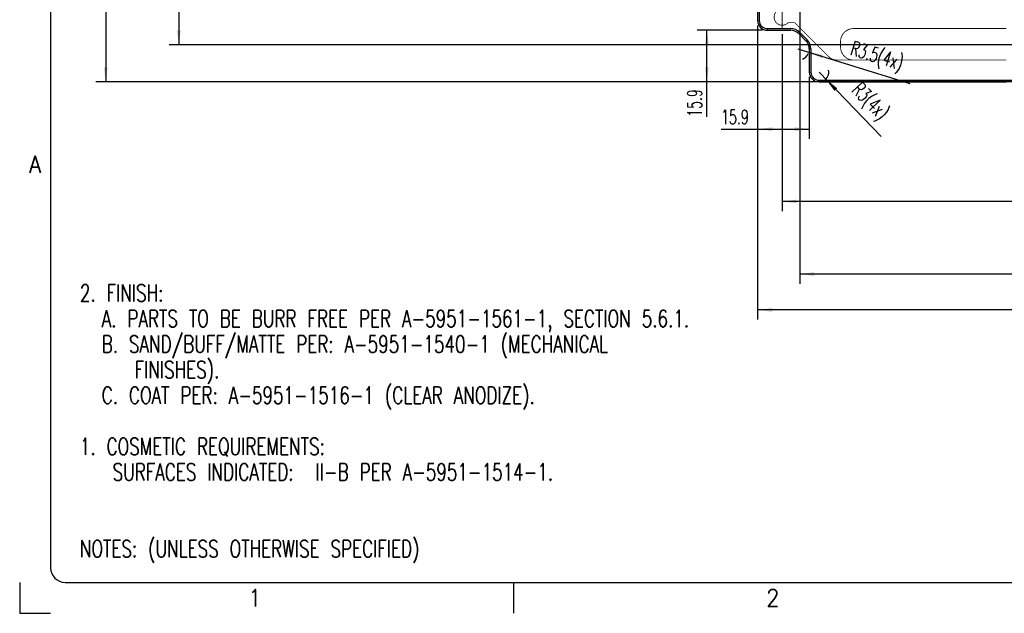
# Model space of a CAD drawing. Header units: millimetres. Extents: x 31 to 872, y 29 to 623.
# Tile 1 of 29: x 31 to 233, y 29 to 151. Entities that reach past the tile are written whole.
import ezdxf

# ---------------------------------------------------------------- set-up
doc = ezdxf.new("R2010")
doc.units = ezdxf.units.MM
doc.linetypes.add('DASHED', pattern=[15, 7, -8])
doc.linetypes.add('DOT_CENTER', pattern=[14, 12, -1, 0, -1])
doc.layers.add('1', color=7, linetype='Continuous')
doc.styles.add('CONVERTER_11', font='txt.shx', dxfattribs={"width": 0.63})
doc.styles.add('CONVERTER_12', font='txt.shx', dxfattribs={"width": 0.72})
doc.styles.add('CONVERTER_13', font='txt.shx', dxfattribs={"width": 0.9})
doc.dimstyles.new('ME10_DIM_108', dxfattribs={"dimtxt": 4.5, "dimasz": 4.5, "dimexe": 3, "dimexo": 1.5, "dimgap": 1.5, "dimtad": 1, "dimdsep": 46, "dimtxsty": 'CONVERTER_11', "dimsah": 1, "dimcen": 0.09, "dimclrd": 3, "dimclre": 3, "dimclrt": 3, "dimadec": 0, "dimazin": 0, "dimtfac": 1, "dimtdec": 4, "dimtix": 1, "dimtmove": 0, "dimatfit": 3, "dimfxl": 1, "dimtolj": 1, "dimtzin": 0, "dimarcsym": 0})
doc.dimstyles.new('ME10_DIM_127', dxfattribs={"dimtxt": 4.5, "dimasz": 4.5, "dimexe": 3, "dimexo": 1.5, "dimgap": 1.5, "dimtad": 1, "dimdsep": 46, "dimtxsty": 'CONVERTER_11', "dimsah": 1, "dimcen": 0.09, "dimclrd": 3, "dimclre": 3, "dimclrt": 3, "dimadec": 0, "dimazin": 0, "dimtfac": 1, "dimtdec": 4, "dimtix": 1, "dimtmove": 0, "dimatfit": 3, "dimfxl": 1, "dimtolj": 1, "dimtzin": 0, "dimarcsym": 0})
doc.dimstyles.new('ME10_DIM_135', dxfattribs={"dimtxt": 4.5, "dimasz": 4.5, "dimexe": 3, "dimexo": 1.5, "dimgap": 1.5, "dimtad": 1, "dimdsep": 46, "dimtxsty": 'CONVERTER_11', "dimsah": 1, "dimcen": 0.09, "dimclrd": 3, "dimclre": 3, "dimclrt": 3, "dimadec": 0, "dimazin": 0, "dimtfac": 1, "dimtdec": 4, "dimtix": 1, "dimtmove": 0, "dimatfit": 3, "dimfxl": 1, "dimtolj": 1, "dimtzin": 0, "dimarcsym": 0})
doc.dimstyles.new('ME10_DIM_136', dxfattribs={"dimtxt": 4.5, "dimasz": 4.5, "dimexe": 3, "dimexo": 1.5, "dimgap": 1.5, "dimtad": 1, "dimdsep": 46, "dimtxsty": 'CONVERTER_11', "dimsah": 1, "dimcen": 0.09, "dimclrd": 3, "dimclre": 3, "dimclrt": 3, "dimadec": 0, "dimazin": 0, "dimtfac": 1, "dimtdec": 4, "dimtix": 1, "dimtmove": 0, "dimatfit": 3, "dimfxl": 1, "dimtolj": 1, "dimtzin": 0, "dimarcsym": 0})
doc.dimstyles.new('ME10_DIM_137', dxfattribs={"dimtxt": 4.5, "dimasz": 4.5, "dimexe": 3, "dimexo": 1.5, "dimgap": 1.5, "dimtad": 1, "dimdsep": 46, "dimtxsty": 'CONVERTER_11', "dimsah": 1, "dimcen": 0.09, "dimclrd": 3, "dimclre": 3, "dimclrt": 3, "dimadec": 0, "dimazin": 0, "dimtfac": 1, "dimtdec": 4, "dimtix": 1, "dimtmove": 0, "dimatfit": 3, "dimfxl": 1, "dimtolj": 1, "dimtzin": 0, "dimarcsym": 0})
doc.dimstyles.new('ME10_DIM_143', dxfattribs={"dimtxt": 4.5, "dimasz": 4.5, "dimexe": 3, "dimexo": 1.5, "dimgap": 1.5, "dimtad": 1, "dimdsep": 46, "dimtxsty": 'CONVERTER_11', "dimsah": 1, "dimcen": 0.09, "dimclrd": 3, "dimclre": 3, "dimclrt": 3, "dimadec": 0, "dimazin": 0, "dimtfac": 1, "dimtdec": 4, "dimtix": 1, "dimtmove": 0, "dimatfit": 3, "dimfxl": 1, "dimtolj": 1, "dimtzin": 0, "dimarcsym": 0})
doc.dimstyles.new('ME10_DIM_144', dxfattribs={"dimtxt": 4.5, "dimasz": 4.5, "dimexe": 3, "dimexo": 1.5, "dimgap": 1.5, "dimtad": 1, "dimdsep": 46, "dimtxsty": 'CONVERTER_11', "dimsah": 1, "dimcen": 0.09, "dimclrd": 3, "dimclre": 3, "dimclrt": 3, "dimadec": 0, "dimazin": 0, "dimtfac": 1, "dimtdec": 4, "dimtix": 1, "dimtmove": 0, "dimatfit": 3, "dimfxl": 1, "dimtolj": 1, "dimtzin": 0, "dimarcsym": 0})

# ---------------------------------------------------------------- blocks, each defined once
blk = doc.blocks.new('E8027-24150__34', base_point=(273.17, 207.52))
at = {"color": 7, "linetype": 'Continuous'}
for p, q in [((273.3, 396.05), (273.3, 226.55)), ((273.8, 396.05), (273.8, 226.55)), ((276.3, 224.05), (283.45, 224.05)), ((276.3, 223.55), (283.45, 223.55)), ((285.93, 222.52), (288.17, 220.28)), ((286.28, 222.88), (288.53, 220.63)), ((289.2, 217.8), (289.2, 210.65)), ((289.7, 217.8), (289.7, 210.65)), ((292.2, 208.15), (854.4, 208.15)), ((292.2, 207.65), (349.82, 207.65))]:
    blk.add_line(p, q, dxfattribs=at)
at = {"color": 1, "linetype": 'DASHED', "const_width": 0.25}
for points in [[(280.66, 230.09, 1.445591), (282.66, 225.86, 1.445591)], [(302.82, 224.07, 0.414214), (298.82, 220.07, 0.414214)], [(298.82, 218.37, 0.414214), (302.82, 214.37, 0.414214)], [(295.2, 215.4, 0.198912), (297.68, 214.37, 0.198912)]]:
    blk.add_lwpolyline(points, format="xyb", dxfattribs=at)
at = {"color": 3, "linetype": 'Continuous', "const_width": 0.25}
for points in [[(273.3, 226.55), (273.8, 226.55)], [(276.3, 224.05), (276.3, 223.55)], [(283.45, 223.55), (283.45, 224.05)], [(286.28, 222.88), (285.93, 222.52)], [(288.53, 220.63), (288.17, 220.28)], [(289.7, 217.8), (289.2, 217.8)], [(289.2, 210.65), (289.7, 210.65)], [(292.2, 208.15), (292.2, 207.65)]]:
    blk.add_lwpolyline(points, dxfattribs=at)
at = {"color": 1, "linetype": 'DASHED', "const_width": 0.25}
for points in [[(284.74, 225.86), (282.66, 225.86)], [(295.2, 215.4), (284.74, 225.86)], [(302.82, 224.07), (349.82, 224.07)], [(298.82, 220.07), (298.82, 218.37)], [(302.82, 214.37), (297.68, 214.37)], [(302.82, 214.37), (349.82, 214.37)]]:
    blk.add_lwpolyline(points, dxfattribs=at)
at = {"color": 7, "linetype": 'Continuous'}
for centre, radius, start, end in [((276.3, 226.55), 3, 180, 270), ((276.3, 226.55), 2.5, 180, 270), ((283.45, 220.05), 4, 45, 90), ((283.45, 220.05), 3.5, 45, 90), ((285.7, 217.8), 3.5, 0, 45), ((285.7, 217.8), 4, 0, 45), ((292.2, 210.65), 3, 180, 270), ((292.2, 210.65), 2.5, 180, 270)]:
    blk.add_arc(centre, radius, start, end, dxfattribs=at)
at = {"layer": '1', "color": 1, "linetype": 'DOT_CENTER', "const_width": 0.25}
blk.add_lwpolyline([(280.86, 231.35), (280.86, 223.85)], dxfattribs=at)
blk = doc.blocks.new('*D133')
at = {"layer": '1', "color": 3, "linetype": 'Continuous'}
for p, q in [((417.43, 713.05), (92.09, 713.05)), ((95.09, 713.05), (95.09, 219.05)), ((417.43, 219.05), (92.09, 219.05))]:
    blk.add_line(p, q, dxfattribs=at)
at = {"layer": '1', "color": 3}
for points in [[(95.69, 708.55), (94.5, 708.55), (95.09, 713.05)], [(94.5, 223.55), (95.69, 223.55), (95.09, 219.05)]]:
    blk.add_solid(points, dxfattribs=at)
at = {"layer": '1', "color": 3, "insert": (91.46, 462.27), "char_height": 4.5, "attachment_point": 7, "rotation": 90, "line_spacing_factor": 0.60024, "style": 'CONVERTER_11'}
blk.add_mtext('494', dxfattribs=at)
blk = doc.blocks.new('*D152')
at = {"layer": '1', "color": 3, "linetype": 'Continuous'}
for p, q in [((286.3, 344.7), (286.3, 145.43)), ((860.3, 327.85), (860.3, 145.43)), ((860.3, 148.43), (286.3, 148.43))]:
    blk.add_line(p, q, dxfattribs=at)
at = {"layer": '1', "color": 3}
for points in [[(290.8, 149.02), (290.8, 147.84), (286.3, 148.43)], [(855.8, 147.84), (855.8, 149.02), (860.3, 148.43)]]:
    blk.add_solid(points, dxfattribs=at)
at = {"layer": '1', "color": 3, "insert": (569.52, 152.07), "char_height": 4.5, "attachment_point": 7, "rotation": 0.0001, "line_spacing_factor": 0.60024, "style": 'CONVERTER_11'}
blk.add_mtext('574', dxfattribs=at)
blk = doc.blocks.new('*D160')
at = {"layer": '1', "color": 3, "linetype": 'Continuous'}
for p, q in [((280.86, 222.35), (280.86, 167.8)), ((573.3, 194.71), (573.3, 167.8)), ((573.3, 170.8), (280.86, 170.8))]:
    blk.add_line(p, q, dxfattribs=at)
at = {"layer": '1', "color": 3}
for points in [[(285.36, 171.39), (285.36, 170.21), (280.86, 170.8)], [(568.8, 170.21), (568.8, 171.39), (573.3, 170.8)]]:
    blk.add_solid(points, dxfattribs=at)
at = {"layer": '1', "color": 3, "insert": (426.93, 172.3), "char_height": 4.5, "attachment_point": 7, "rotation": 0.0001, "line_spacing_factor": 0.60024, "style": 'CONVERTER_11'}
blk.add_mtext('292.44', dxfattribs=at)
blk = doc.blocks.new('*D161')
at = {"layer": '1', "color": 3, "linetype": 'Continuous'}
for p, q in [((348.32, 724.45), (69.59, 724.45)), ((72.59, 724.45), (72.59, 207.65)), ((353.32, 207.65), (69.59, 207.65))]:
    blk.add_line(p, q, dxfattribs=at)
at = {"layer": '1', "color": 3}
for points in [[(73.19, 719.95), (72, 719.95), (72.59, 724.45)], [(72, 212.15), (73.19, 212.15), (72.59, 207.65)]]:
    blk.add_solid(points, dxfattribs=at)
at = {"layer": '1', "color": 3, "insert": (71.09, 460.81), "char_height": 4.5, "attachment_point": 7, "rotation": 90, "line_spacing_factor": 0.60024, "style": 'CONVERTER_11'}
blk.add_mtext('516.8', dxfattribs=at)
blk = doc.blocks.new('*D162')
at = {"layer": '1', "color": 3, "linetype": 'Continuous'}
for p, q in [((273.3, 225.05), (273.3, 134.39)), ((873.3, 225.05), (873.3, 134.39)), ((873.3, 137.39), (273.3, 137.39))]:
    blk.add_line(p, q, dxfattribs=at)
at = {"layer": '1', "color": 3}
for points in [[(277.8, 137.99), (277.8, 136.8), (273.3, 137.39)], [(868.8, 136.8), (868.8, 137.99), (873.3, 137.39)]]:
    blk.add_solid(points, dxfattribs=at)
at = {"layer": '1', "color": 3, "insert": (569.52, 138.89), "char_height": 4.5, "attachment_point": 7, "rotation": 0.0001, "line_spacing_factor": 0.60024, "style": 'CONVERTER_11'}
blk.add_mtext('600', dxfattribs=at)
blk = doc.blocks.new('*D168')
at = {"layer": '1', "color": 3, "linetype": 'Continuous'}
for p, q in [((273.3, 225.05), (273.3, 190.08)), ((289.2, 209.15), (289.2, 190.08)), ((262.06, 193.08), (273.3, 193.08)), ((273.3, 193.08), (289.2, 193.08))]:
    blk.add_line(p, q, dxfattribs=at)
at = {"layer": '1', "color": 3}
for points in [[(277.8, 193.67), (277.8, 192.49), (273.3, 193.08)], [(284.7, 192.49), (284.7, 193.67), (289.2, 193.08)]]:
    blk.add_solid(points, dxfattribs=at)
at = {"layer": '1', "color": 3, "insert": (262.06, 194.58), "char_height": 4.5, "attachment_point": 7, "rotation": 0.0001, "line_spacing_factor": 0.60024, "style": 'CONVERTER_11'}
blk.add_mtext('15.9', dxfattribs=at)
blk = doc.blocks.new('*D169')
at = {"layer": '1', "color": 3, "linetype": 'Continuous'}
for p, q in [((274.8, 223.55), (254.67, 223.55)), ((257.67, 207.65), (257.67, 223.55)), ((290.7, 207.65), (254.67, 207.65)), ((257.67, 196.89), (257.67, 207.65))]:
    blk.add_line(p, q, dxfattribs=at)
at = {"layer": '1', "color": 3}
for points in [[(258.26, 219.05), (257.08, 219.05), (257.67, 223.55)], [(257.08, 212.15), (258.26, 212.15), (257.67, 207.65)]]:
    blk.add_solid(points, dxfattribs=at)
at = {"layer": '1', "color": 3, "insert": (256.17, 196.89), "char_height": 4.5, "attachment_point": 7, "rotation": 90, "line_spacing_factor": 0.60024, "style": 'CONVERTER_11'}
blk.add_mtext('15.9', dxfattribs=at)
blk = doc.blocks.new('*D188')
at = {"layer": '1', "color": 3, "linetype": 'Continuous'}
blk.add_line((292.2, 210.65), (311.34, 190.81), dxfattribs=at)
blk.add_arc((292.2, 210.65), 3, 298.6479, 11.2725, dxfattribs=at)
at = {"layer": '1', "color": 3}
blk.add_solid([(297.83, 205.66), (296.98, 204.84), (294.28, 208.49)], dxfattribs=at)
at = {"layer": '1', "color": 3, "insert": (299.17, 205.58), "char_height": 4.5, "attachment_point": 7, "rotation": 313.9767, "line_spacing_factor": 0.60024, "style": 'CONVERTER_11'}
blk.add_mtext('\\C3; R\\C3;3\\C3;(4x)', dxfattribs=at)
blk = doc.blocks.new('*D189')
at = {"layer": '1', "color": 3, "linetype": 'Continuous'}
blk.add_line((285.7, 217.8), (320.13, 207.18), dxfattribs=at)
blk.add_arc((285.7, 217.8), 3.5, 293.7495, 335.4447, dxfattribs=at)
at = {"layer": '1', "color": 3}
blk.add_solid([(293.52, 216.01), (293.17, 214.88), (289.04, 216.77)], dxfattribs=at)
at = {"layer": '1', "color": 3, "insert": (298.65, 215.38), "char_height": 4.5, "attachment_point": 7, "rotation": 342.8601, "line_spacing_factor": 0.60024, "style": 'CONVERTER_11'}
blk.add_mtext('\\C3; R\\C3;3.5\\C3;(4x)', dxfattribs=at)
blk = doc.blocks.new('Drawing_Notes', base_point=(43.09, 39.62))
at = {"color": 3, "insert": (43.09, 39.62), "char_height": 3.5, "attachment_point": 7, "line_spacing_factor": 0.90036, "style": 'CONVERTER_12'}
blk.add_mtext('2. FINISH:\\P  A. PARTS TO BE BURR FREE PER A-5951-1561-1, SECTION 5.6.1.\\P  B. SAND/BUFF/MATTE PER: A-5951-1540-1 (MECHANICAL \\P     FINISHES).\\P  C. COAT PER: A-5951-1516-1 (CLEAR ANODIZE).\\P            \\P1. COSMETIC REQUIREMENTS:\\P   SURFACES INDICATED:  II-B PER A-5951-1514-1.\\P \\P \\PNOTES: (UNLESS OTHERWISE SPECIFIED)', dxfattribs=at)
blk = doc.blocks.new('Drawing_Grid_Zones', base_point=(37.09, 35.62))
at = {"layer": '1', "color": 4, "linetype": 'Continuous'}
for p, q in [((30.74, 35.62), (30.74, 29.27)), ((132.15, 29.27), (132.15, 35.62)), ((30.74, 29.27), (37.09, 29.27))]:
    blk.add_line(p, q, dxfattribs=at)
at = {"layer": '1', "color": 4, "char_height": 3.5, "attachment_point": 5, "line_spacing_factor": 1.080432, "style": 'CONVERTER_13'}
for s, insert in [('A', (33.91, 121.48)), ('1', (78.97, 32.44)), ('2', (185.33, 32.44))]:
    blk.add_mtext(s, dxfattribs=dict(at, insert=insert))
blk = doc.blocks.new('A1_Size_Verigy_Frame', base_point=(37.09, 35.62))
at = {"layer": '1', "color": 7, "linetype": 'Continuous'}
for p, q in [((37.09, 613.92), (37.09, 38.62)), ((40.09, 35.62), (862.39, 35.62))]:
    blk.add_line(p, q, dxfattribs=at)
blk.add_arc((40.09, 38.62), 3, 180, 270, dxfattribs=at)
blk.add_blockref('Drawing_Notes', (43.09, 39.62))
at = {"layer": '1'}
blk.add_blockref('Drawing_Grid_Zones', (37.09, 35.62), dxfattribs=at)
blk = doc.blocks.new('Front2', base_point=(573.3, 466.05))
blk.add_blockref('E8027-24150__34', (273.175, 207.525))
at = {"layer": '1'}
for name in ['*D189', '*D188']:
    blk.add_blockref(name, (0, 0), dxfattribs=at)
for base, p1, p2, dimstyle, picture, middle in [((72.5933, 724.45), (354.82, 207.65), (349.82, 724.45), 'ME10_DIM_136', '*D161', (68.8433, 466.05)), ((95.0929, 713.05), (418.93, 219.05), (418.93, 713.05), 'ME10_DIM_108', '*D133', (89.2054, 466.05)), ((257.6721, 207.65), (276.3, 223.55), (292.2, 207.65), 'ME10_DIM_144', '*D169', (253.9221, 200.7071))]:
    dim = blk.add_linear_dim(base=base, p1=p1, p2=p2, angle=90, dimstyle=dimstyle, dxfattribs=at)
    dim.commit()
    dim.dimension.update_dxf_attribs({"geometry": picture, "text_midpoint": middle, "text_rotation": 90})
for base, p1, p2, dimstyle, picture, middle in [((860.3, 148.4323), (286.3, 346.2), (860.3, 329.35), 'ME10_DIM_127', '*D152', (573.3, 154.3198)), ((273.3, 193.0817), (289.2, 210.65), (273.3, 226.55), 'ME10_DIM_143', '*D168', (265.8833, 196.8317)), ((873.3, 137.3933), (273.3, 226.55), (873.3, 226.55), 'ME10_DIM_137', '*D162', (573.3, 141.1433)), ((573.3, 170.798), (280.86, 223.85), (573.3, 196.2111), 'ME10_DIM_135', '*D160', (434.0534, 174.548))]:
    dim = blk.add_linear_dim(base=base, p1=p1, p2=p2, dimstyle=dimstyle, dxfattribs=at)
    dim.commit()
    dim.dimension.update_dxf_attribs({"geometry": picture, "text_midpoint": middle, "text_rotation": 0.000139})

msp = doc.modelspace()

# ---------------------------------------------------------------- block references
msp.add_blockref('A1_Size_Verigy_Frame', (37.09, 35.62))
at = {"xscale": 0.66666666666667, "yscale": 0.66666666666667, "zscale": 0.66666666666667}
msp.add_blockref('Front2', (382.2, 310.7), dxfattribs=at)

doc.saveas('drawing.dxf')
